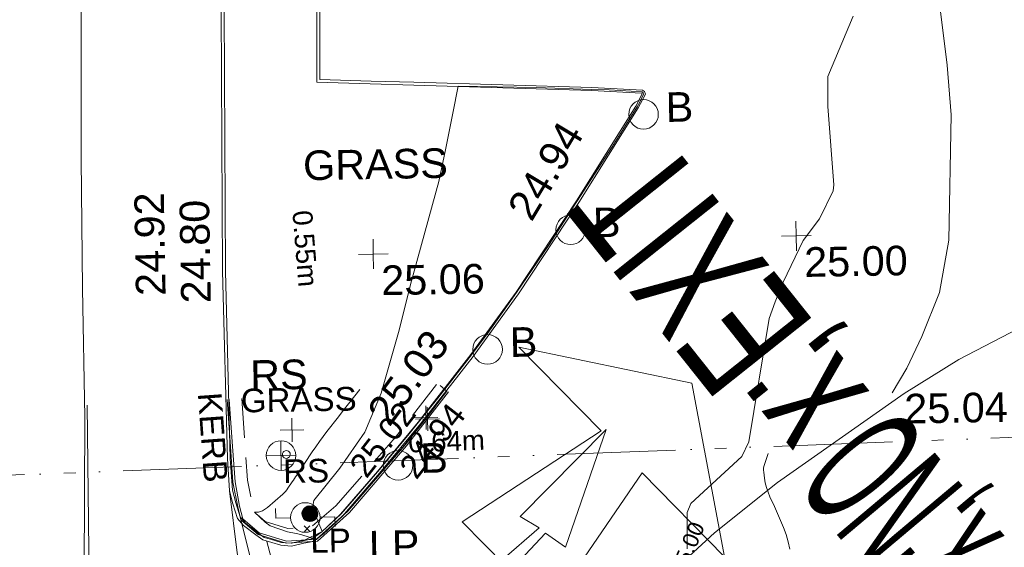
# Model space of a CAD drawing. Header units: millimetres. Extents: x -287732 to 520720, y -88450 to 287754.
# Tile 157 of 256: x -212884 to -200414, y 184460 to 191141. Entities that reach past the tile are written whole.
import ezdxf

# ---------------------------------------------------------------- set-up
doc = ezdxf.new("R2010")
doc.units = ezdxf.units.MM
for name, pattern in [('IMPORT-DASHED _2_', [750, 500, -250]), ('IMPORT-UG_EIR_QLB2 _2_', [2750, 1500, -300, 0, -300, 150, -300, 0, -200]), ('IMPORT-UG_ELEC_QLB2 _2_', [2500, 1500, -300, 0, -50, 150, -300, 0, -200]), ('IMPORT-UG_ELEC_STREET LIGHTING_QLB2 _2_', [2700, 1500, -300, 0, -250, 150, -300, 0, -200])]:
    doc.linetypes.add(name, pattern=pattern)
for name, color, linetype, lineweight, true_color in [('00_TOPO_FURN_BOLLARD', 7, 'Continuous', 9, 0x666666), ('00_TOPO_FURN_LAMP_POST', 7, 'Continuous', 9, 0x666666), ('00_TOPO_FURN_SIGN', 7, 'Continuous', 9, 0x666666), ('00_TOPO_KERB_BOTTOM', 1, 'Continuous', 9, 0xff0000), ('00_TOPO_KERB_TOP', 7, 'Continuous', 9, 0xa500a5), ('00_TOPO_LEVEL_SPOT', 7, 'Continuous', 9, 0x666666), ('00_TOPO_ROAD_MARKING_ARROWS', 7, 'Continuous', 9, 0x999999), ('00_TOPO_ROAD_MARKING_WHITE_CONTINUOUS', 7, 'Continuous', 9, 0x999999), ('00_TOPO_ROAD_MARKING_WHITE_DASH', 7, 'Continuous', 9, 0x999999), ('01_DTM_CONTOUR_MJR', 7, 'Continuous', 9, 0x7f3f00), ('01_DTM_CONTOUR_MJR_LABELS', 7, 'Continuous', 9, 0x7f3f00), ('12333-PUM-2D-U-0001-C01 - Rev2_REVIT IMPORT_dwg', 7, 'Continuous', 9, 0x767676), ('CONTOURS_INDEX', 4, 'Continuous', 9, 0x00ffff), ('FORM_LINE', 7, 'IMPORT-DASHED _2_', 9, 0x00a500), ('KERB_BOTTOM', 7, 'Continuous', 9, 0x0000a5), ('KERB_BOTTOM_LVL', 7, 'Continuous', 9, 0x0000a5), ('KERB_BOTTOM_TXT', 7, 'Continuous', 9, 0x0000a5), ('KERB_TOP', 2, 'Continuous', 9, 0xffff00), ('KERB_TOP_LVL', 2, 'Continuous', 9, 0xffff00), ('LAMPPOST', 6, 'Continuous', 9, 0xff00ff), ('LAMPPOST_TXT', 6, 'Continuous', 9, 0xff00ff), ('MARKINGS_DASHED_WHITE', 7, 'IMPORT-DASHED _2_', 9, 0xc0c0c0), ('MARKINGS_RED_LINE_TXT', 7, 'Continuous', 9, 0x666666), ('MARKINGS_WHITE_LINE', 7, 'Continuous', 9, 0xc0c0c0), ('PUM-EIRCOMM-NOTES', 6, 'Continuous', 9, 0xff00ff), ('PUM-EIRCOMM-QLB2', 6, 'IMPORT-UG_EIR_QLB2 _2_', 9, 0xff00ff), ('PUM-ELECTRIC-QLB2', 1, 'IMPORT-UG_ELEC_QLB2 _2_', 9, 0xff0000), ('ROADSIGN', 7, 'Continuous', 9, 0x00a5a5), ('ROADSIGN_TXT', 7, 'Continuous', 9, 0x00a5a5)]:
    doc.layers.add(name, color=color, linetype=linetype, lineweight=lineweight, true_color=true_color)
for name, color, linetype, lineweight in [('00_TOPO_ROAD_TEXT', 7, 'Continuous', 9), ('00_TOPO_SURFACE', 7, 'Continuous', 9), ('00_TOPO_SURVEY_TEXT', 7, 'Continuous', 9), ('CHANGE_OF_SURFACE', 7, 'IMPORT-DASHED _2_', 9), ('GEN-TEXT', 7, 'Continuous', 9), ('Text', 7, 'Continuous', 9), ('TEXT_TXT', 7, 'Continuous', 9)]:
    doc.layers.add(name, color=color, linetype=linetype, lineweight=lineweight)
doc.styles.add('Arial_1', font='arial.ttf', dxfattribs={"height": 250})
doc.styles.add('Arial_3', font='arial.ttf', dxfattribs={"height": 300})
doc.styles.add('Swis721 Lt BT_1', font='swissl.ttf', dxfattribs={"height": 200})
doc.styles.add('Swis721 Lt BT_2', font='swissl.ttf', dxfattribs={"height": 375})
doc.styles.add('Swis721 Lt BT_31', font='swissl.ttf', dxfattribs={"width": 0.432099, "height": 1620})
doc.styles.add('Swis721 Lt BT_32', font='swissl.ttf', dxfattribs={"width": 0.625, "height": 1600})

# ---------------------------------------------------------------- blocks, each defined once
blk = doc.blocks.new('12333-PUM-2D-U-0001-C01 - Rev2_REVIT IMPORT_dwg_MSL_Bollard_2-2077182-Site Location Plan Proposed')
at = {"layer": '00_TOPO_FURN_BOLLARD', "color": 254, "true_color": 0xcccccc}
blk.add_circle((0, 0), 62.5, dxfattribs=at)
blk = doc.blocks.new('12333-PUM-2D-U-0001-C01 - Rev2_REVIT IMPORT_dwg_MSL_RoadSign_SYM-2077193-Site Location Plan Proposed')
at = {"layer": '00_TOPO_FURN_SIGN', "color": 254, "true_color": 0xcccccc}
for p, q in [((0, -500), (0, 500)), ((-500, 0), (500, 0))]:
    blk.add_line(p, q, dxfattribs=at)
blk.add_circle((0, 0), 500, dxfattribs=at)
blk = doc.blocks.new('12333-PUM-2D-U-0001-C01 - Rev2_REVIT IMPORT_dwg_MSL_Lamp_Post_SYM-2077199-Site Location Plan Proposed')
at = {"layer": '00_TOPO_FURN_LAMP_POST', "color": 254, "true_color": 0xcccccc, "flags": 128}
for points in [[(-500, 0), (-1000, 0), (-1000, 317)], [(500, 0), (1000, 0), (1000, -317)]]:
    blk.add_lwpolyline(points, dxfattribs=at)
at = {"layer": '00_TOPO_FURN_LAMP_POST', "color": 254, "true_color": 0xcccccc}
blk.add_circle((0, 0), 500, dxfattribs=at)
blk = doc.blocks.new('12333-PUM-2D-U-0001-C01 - Rev2_REVIT IMPORT_dwg_MM-2077200-Site Location Plan Proposed')
at = {"layer": '00_TOPO_LEVEL_SPOT', "color": 254, "true_color": 0xcccccc, "flags": 128}
for points in [[(500, 0), (0, 0), (0, 500)], [(0, -500), (0, 0), (-500, 0)]]:
    blk.add_lwpolyline(points, dxfattribs=at)
blk = doc.blocks.new('12333-PUM-2D-U-0001-C01 - Rev2_REVIT IMPORT_dwg_MGS62954_T2_Galway_ITM_3d_Rev1-2077680-Site Location Plan Proposed')
at = {"layer": '00_TOPO_KERB_BOTTOM', "color": 254, "true_color": 0xcccccc, "flags": 128}
blk.add_lwpolyline([(533694999, 725750328), (533694957, 725747021), (533694977, 725744647), (533694997, 725744239), (533695038, 725744073), (533695093, 725743887), (533695166, 725743797), (533695320, 725743676), (533695410, 725743608), (533695633, 725743537), (533695771, 725743525), (533695927, 725743558), (533696047, 725743576), (533696179, 725743672), (533696424, 725743892), (533696902, 725744427), (533697429, 725745044), (533698114, 725745885), (533698700, 725746669), (533699483, 725747811), (533700257, 725748998), (533700351, 725749167), (533700339, 725749203), (533700314, 725749218), (533699676, 725749263), (533697421, 725749369), (533696880, 725749394), (533696231, 725749424), (533696271, 725751471)], dxfattribs=at)
at = {"layer": '00_TOPO_KERB_TOP', "color": 254, "true_color": 0xcccccc, "flags": 128}
blk.add_lwpolyline([(533695036, 725750327), (533694994, 725747021), (533695014, 725744648), (533695033, 725744244), (533695073, 725744082), (533695126, 725743906), (533695192, 725743824), (533695342, 725743705), (533695427, 725743641), (533695504, 725743616), (533695640, 725743573), (533695768, 725743562), (533695921, 725743594), (533696033, 725743611), (533696156, 725743700), (533696398, 725743918), (533696874, 725744451), (533697401, 725745067), (533698085, 725745908), (533698670, 725746690), (533699453, 725747831), (533700226, 725749017), (533700311, 725749171), (533700308, 725749179), (533700303, 725749182), (533699674, 725749227), (533697419, 725749332), (533696870, 725749358), (533696193, 725749390), (533696234, 725751471)], dxfattribs=at)
at = {"layer": '00_TOPO_ROAD_MARKING_ARROWS', "color": 254, "true_color": 0xcccccc, "flags": 128}
blk.add_lwpolyline([(533697100, 725742160), (533697940, 725742890), (533698910, 725743700), (533698670, 725743850), (533699780, 725744930), (533699240, 725743450), (533698990, 725743630), (533698140, 725742760), (533697310, 725741940)], close=True, dxfattribs=at)
at = {"layer": '00_TOPO_ROAD_MARKING_WHITE_CONTINUOUS', "color": 254, "true_color": 0xcccccc, "flags": 128}
blk.add_lwpolyline([(533693240, 725750880), (533693220, 725750050), (533693190, 725748470), (533693180, 725746830), (533693180, 725745200), (533693140, 725743250), (533693130, 725741400), (533693150, 725740170), (533693140, 725739631), (533693122, 725737712), (533693140, 725736750), (533694700, 725736750), (533697170, 725736690), (533699170, 725736679)], dxfattribs=at)
at = {"layer": '00_TOPO_ROAD_MARKING_WHITE_DASH', "color": 254, "true_color": 0xcccccc, "flags": 128}
for points in [[(533703410, 725745330), (533703600, 725745640), (533703800, 725746040), (533704030, 725746590), (533704160, 725747250), (533704220, 725748840), (533704180, 725749470), (533704070, 725750490)], [(533697624, 725740145), (533698160, 725740730), (533698790, 725741390), (533700420, 725742970), (533701130, 725743600), (533701940, 725744220), (533703560, 725745320), (533704260, 725745740), (533705350, 725746280), (533707130, 725746880), (533707870, 725747060), (533708820, 725747170), (533710820, 725747280), (533712560, 725747340)]]:
    blk.add_lwpolyline(points, dxfattribs=at)
at = {"layer": '00_TOPO_SURFACE', "color": 254, "true_color": 0xcccccc, "flags": 128}
blk.add_lwpolyline([(533694997, 725744239), (533695080, 725743450), (533695200, 725742700), (533695400, 725742040), (533695690, 725741380), (533695910, 725740870), (533696100, 725740520), (533696580, 725740070), (533697250, 725739510), (533697870, 725738980), (533698210, 725738721), (533698630, 725738350), (533699221, 725737820), (533699670, 725737470), (533700299, 725736980), (533700809, 725736528)], dxfattribs=at)
at = {"layer": '01_DTM_CONTOUR_MJR', "color": 254, "true_color": 0xcccccc, "flags": 128}
blk.add_lwpolyline([(533700781, 725743404), (533700786, 725743861), (533700834, 725743974), (533701492, 725744559), (533701583, 725744741), (533701871, 725746301), (533701948, 725746510), (533702053, 725746756), (533702317, 725747280), (533702528, 725747550), (533702706, 725747903), (533702718, 725747977), (533702657, 725748973), (533702666, 725749351), (533702999, 725750110)], dxfattribs=at)
blk.add_lwpolyline([(533699673, 725749240), (533699894, 725749229), (533700310, 725749196), (533700325, 725749185), (533700328, 725749170), (533700280, 725749069), (533700245, 725749010), (533699920, 725748509), (533699461, 725747822), (533699089, 725747272), (533698676, 725746686), (533698300, 725746172), (533698093, 725745907), (533697656, 725745366), (533697405, 725745065), (533697267, 725744899), (533696874, 725744447), (533696498, 725744020), (533696402, 725743917), (533696160, 725743700), (533696030, 725743610), (533695920, 725743589), (533695770, 725743560), (533695920, 725743590), (533696160, 725743700), (533696044, 725744003), (533696064, 725744096), (533696400, 725744501), (533696722, 725744951), (533696940, 725745442), (533697179, 725746236), (533697334, 725746810), (533697716, 725748106), (533697809, 725748509), (533697909, 725748969), (533697980, 725749310), (533698971, 725749274)], close=True, dxfattribs=at)
for name, p, xscale, yscale, zscale in [('12333-PUM-2D-U-0001-C01 - Rev2_REVIT IMPORT_dwg_MSL_Bollard_2-2077182-Site Location Plan Proposed', (533700323, 725748912), 3, 3, 3), ('12333-PUM-2D-U-0001-C01 - Rev2_REVIT IMPORT_dwg_MSL_Bollard_2-2077182-Site Location Plan Proposed', (533699375, 725747467), 3, 3, 3), ('12333-PUM-2D-U-0001-C01 - Rev2_REVIT IMPORT_dwg_MM-2077200-Site Location Plan Proposed', (533702230, 725747340), 0.375, 0.375, 0.375), ('12333-PUM-2D-U-0001-C01 - Rev2_REVIT IMPORT_dwg_MM-2077200-Site Location Plan Proposed', (533696870, 725747203), 0.375, 0.375, 0.375), ('12333-PUM-2D-U-0001-C01 - Rev2_REVIT IMPORT_dwg_MSL_Bollard_2-2077182-Site Location Plan Proposed', (533698296, 725745971), 3, 3, 3), ('12333-PUM-2D-U-0001-C01 - Rev2_REVIT IMPORT_dwg_MSL_RoadSign_SYM-2077193-Site Location Plan Proposed', (533695657, 725744673), 0.375, 0.375, 0.375), ('12333-PUM-2D-U-0001-C01 - Rev2_REVIT IMPORT_dwg_MSL_Bollard_2-2077182-Site Location Plan Proposed', (533697137, 725744523), 3, 3, 3), ('12333-PUM-2D-U-0001-C01 - Rev2_REVIT IMPORT_dwg_MSL_Lamp_Post_SYM-2077199-Site Location Plan Proposed', (533695951, 725743883), 0.375, 0.375, 0.375)]:
    blk.add_blockref(name, p, dxfattribs=dict(xscale=xscale, yscale=yscale, zscale=zscale))
at = {"layer": '00_TOPO_FURN_BOLLARD', "char_height": 375, "width": 398.91, "attachment_point": 1, "line_spacing_factor": 1.005062, "style": 'Swis721 Lt BT_2'}
for insert in [(533700605, 725749186), (533699658, 725747741), (533698578, 725746245), (533697420, 725744797)]:
    blk.add_mtext('B', dxfattribs=dict(at, insert=insert))
at = {"layer": '00_TOPO_FURN_LAMP_POST', "insert": (533696749, 725743699), "char_height": 375, "width": 707.59, "attachment_point": 1, "line_spacing_factor": 1.005062, "style": 'Swis721 Lt BT_2'}
blk.add_mtext('LP', dxfattribs=at)
at = {"layer": '00_TOPO_FURN_SIGN', "insert": (533695284, 725745885), "char_height": 375, "width": 783.57, "attachment_point": 1, "line_spacing_factor": 1.005062, "style": 'Swis721 Lt BT_2'}
blk.add_mtext('RS', dxfattribs=at)
at = {"layer": '00_TOPO_KERB_BOTTOM', "color": 251, "true_color": 0x666666, "char_height": 375, "width": 1495.9, "attachment_point": 1, "line_spacing_factor": 1.005062, "style": 'Swis721 Lt BT_2'}
for s, insert, rotation in [('24.94', (533698563, 725747764), 57.9985), ('24.80', (533694427, 725746619), 90)]:
    blk.add_mtext(s, dxfattribs=dict(at, insert=insert, rotation=rotation))
at = {"layer": '00_TOPO_KERB_TOP', "color": 251, "true_color": 0x666666, "char_height": 375, "width": 1495.9, "attachment_point": 1, "line_spacing_factor": 1.005062, "style": 'Swis721 Lt BT_2'}
for s, insert, rotation in [('24.92', (533693856, 725746723), 90), ('25.03', (533696737, 725745227), 52.5776)]:
    blk.add_mtext(s, dxfattribs=dict(at, insert=insert, rotation=rotation))
at = {"layer": '00_TOPO_LEVEL_SPOT', "char_height": 375, "width": 1495.9, "attachment_point": 1, "line_spacing_factor": 1.005062, "style": 'Swis721 Lt BT_2'}
for s, insert in [('25.00', (533702325, 725747193)), ('25.06', (533696965, 725747056))]:
    blk.add_mtext(s, dxfattribs=dict(at, insert=insert))
at = {"layer": '00_TOPO_ROAD_MARKING_WHITE_DASH', "color": 251, "true_color": 0x666666, "insert": (533703560, 725745315), "char_height": 375, "width": 1495.9, "attachment_point": 1, "line_spacing_factor": 1.005062, "style": 'Swis721 Lt BT_2'}
blk.add_mtext('25.04', dxfattribs=at)
at = {"layer": '00_TOPO_ROAD_TEXT', "color": 251, "true_color": 0x666666, "attachment_point": 1, "line_spacing_factor": 1.005062}
for s, insert, char_height, width, rotation, style in [('x;EXIT', (533701864, 725744373), 1600, 4436.52, 127.5096, 'Swis721 Lt BT_32'), ('x;NO', (533703552, 725742468), 1620, 2502.68, 129.0318, 'Swis721 Lt BT_31')]:
    blk.add_mtext(s, dxfattribs=dict(at, insert=insert, char_height=char_height, width=width, rotation=rotation, style=style))
at = {"layer": '00_TOPO_SURVEY_TEXT', "color": 251, "true_color": 0x666666, "insert": (533696000, 725748528), "char_height": 375, "width": 2018.28, "attachment_point": 1, "line_spacing_factor": 1.005062, "style": 'Swis721 Lt BT_2'}
blk.add_mtext('GRASS', dxfattribs=at)
at = {"layer": '01_DTM_CONTOUR_MJR_LABELS', "color": 251, "true_color": 0x666666, "insert": (533700690, 725743443), "char_height": 200, "width": 797.8, "attachment_point": 2, "rotation": 66.6329, "line_spacing_factor": 1.005062, "style": 'Swis721 Lt BT_1'}
blk.add_mtext('25.00', dxfattribs=at)
blk = doc.blocks.new('12333-PUM-2D-U-0001-C01 - Rev2_REVIT IMPORT_dwg_CIRCL-2077787-Site Location Plan Proposed')
at = {"layer": 'ROADSIGN', "color": 254, "true_color": 0xaae1e1, "flags": 128}
blk.add_lwpolyline([(475, -154), (500, 0), (475, 154), (404, 293), (293, 404), (154, 475), (0, 500), (-154, 475), (-293, 404), (-404, 293), (-475, 154), (-500, 0), (-475, -154), (-404, -293), (-293, -404), (-154, -475), (0, -500), (154, -475), (293, -404), (404, -293)], close=True, dxfattribs=at)
blk = doc.blocks.new('12333-PUM-2D-U-0001-C01 - Rev2_REVIT IMPORT_dwg_SPOT-2077713-Site Location Plan Proposed')
at = {"layer": 'Text', "color": 253, "true_color": 0xaaaaaa}
for p, q in [((0, 500), (0, -500)), ((-500, 0), (500, 0))]:
    blk.add_line(p, q, dxfattribs=at)
blk = doc.blocks.new('12333-PUM-2D-U-0001-C01 - Rev2_REVIT IMPORT_dwg_MH_CIR2-2077688-Site Location Plan Proposed')
at = {"layer": 'LAMPPOST', "color": 211, "true_color": 0xffaaff}
for p, q in [((-499, -33), (33, 499)), ((-496, 60), (-60, 496)), ((-488, -111), (111, 488)), ((-467, -180), (180, 467)), ((-467, 179), (-179, 467)), ((-438, -241), (241, 438)), ((-403, -296), (296, 403)), ((-362, -345), (345, 362)), ((-315, -388), (388, 315)), ((-263, -425), (425, 263)), ((-204, -456), (456, 204)), ((-138, -480), (480, 138)), ((-64, -496), (496, 64)), ((22, -500), (500, -22)), ((128, -483), (483, -128)), ((305, -396), (396, -305))]:
    blk.add_line(p, q, dxfattribs=at)
at = {"layer": 'LAMPPOST', "color": 211, "true_color": 0xffaaff, "flags": 128}
blk.add_lwpolyline([(475, -154), (500, 0), (475, 154), (404, 293), (293, 404), (154, 475), (0, 500), (-154, 475), (-293, 404), (-404, 293), (-475, 154), (-500, 0), (-475, -154), (-404, -293), (-293, -404), (-154, -475), (0, -500), (154, -475), (293, -404), (404, -293)], close=True, dxfattribs=at)
blk = doc.blocks.new('12333-PUM-2D-U-0001-C01 - Rev2_REVIT IMPORT_dwg_SPOT-V272-Site Location Plan Proposed')
at = {"layer": 'KERB_BOTTOM_LVL', "color": 9, "true_color": 0xaaaae1}
for p, q in [((0, 500), (0, -500)), ((-500, 0), (500, 0))]:
    blk.add_line(p, q, dxfattribs=at)
blk = doc.blocks.new('12333-PUM-2D-U-0001-C01 - Rev2_REVIT IMPORT_dwg_SPOT-2077810-Site Location Plan Proposed')
at = {"layer": 'KERB_TOP_LVL', "color": 51, "true_color": 0xffffaa}
for p, q in [((0, 500), (0, -500)), ((-500, 0), (500, 0))]:
    blk.add_line(p, q, dxfattribs=at)
blk = doc.blocks.new('12333-PUM-2D-U-0001-C01 - Rev2_REVIT IMPORT_dwg_ONARROW-2077817-Site Location Plan Proposed')
at = {"layer": 'MARKINGS_RED_LINE_TXT', "color": 254, "true_color": 0xcccccc, "flags": 128}
blk.add_lwpolyline([(57395, 127373), (57932, 126806), (59148, 128520), (60171, 127439), (59794, 129644), (57614, 130140), (58636, 129060), (56858, 127940)], close=True, dxfattribs=at)
blk = doc.blocks.new('12333-PUM-2D-U-0001-C01 - Rev2_REVIT IMPORT_dwg-1620468-Site Location Plan Proposed')
at = {"layer": 'CHANGE_OF_SURFACE', "color": 253, "true_color": 0xaaaaaa, "flags": 128}
for points in [[(55259, 128170), (56032, 129027), (56574, 129699)], [(54093, 129549), (54125, 128950), (54148, 128513), (54200, 128217), (54223, 128112), (54363, 127988), (54648, 127894), (54948, 127909), (55259, 128170)]]:
    blk.add_lwpolyline(points, dxfattribs=at)
at = {"layer": 'CONTOURS_INDEX', "color": 131, "true_color": 0xaaffff, "flags": 128}
for points in [[(56608, 129669), (56690, 129598), (56605, 129488), (56563, 129433), (56520, 129378), (56476, 129324), (56432, 129270), (56151, 128926), (55471, 128167), (55409, 128098), (55008, 127749), (54825, 127809), (54807, 127814), (54789, 127819), (54771, 127824), (54753, 127828), (54643, 127853), (54425, 127932), (54360, 127978), (54228, 128109), (54281, 128107), (54332, 128121), (54393, 128165), (54590, 128330), (54608, 128347), (54625, 128364), (54642, 128383), (54657, 128403), (54714, 128484), (54729, 128504), (54743, 128525), (54757, 128545), (54771, 128565), (54974, 128859), (55020, 128923), (55067, 128987), (55115, 129050), (55164, 129112), (55213, 129174), (55263, 129235), (55312, 129297), (55362, 129359), (55588, 129639)], [(61001, 127520), (60982, 127613), (60956, 127706), (60923, 127797), (60889, 127887), (60852, 127977), (60814, 128065), (60759, 128188), (60737, 128246), (60718, 128305), (60704, 128366), (60694, 128427), (60686, 128503), (60685, 128527), (60686, 128551), (60690, 128575), (60697, 128599), (60748, 128739)]]:
    blk.add_lwpolyline(points, dxfattribs=at)
at = {"layer": 'FORM_LINE', "color": 9, "true_color": 0xaae1aa, "flags": 128}
blk.add_lwpolyline([(54055, 128013), (54331, 126821), (54709, 125843), (55053, 125110), (55675, 124155), (56309, 123299), (56748, 122849)], dxfattribs=at)
at = {"layer": 'GEN-TEXT', "color": 253, "true_color": 0xaaaaaa}
for p, q in [((54856, 127851), (54927, 127922)), ((54927, 127851), (54856, 127922))]:
    blk.add_line(p, q, dxfattribs=at)
at = {"layer": 'KERB_BOTTOM', "color": 9, "true_color": 0xaaaae1, "flags": 128}
for points in [[(55431, 128081), (56168, 128912), (56713, 129587)], [(53908, 129539), (53940, 128941), (53963, 128492), (54018, 128181), (54055, 128013), (54269, 127823), (54622, 127707), (55019, 127726), (55431, 128081)]]:
    blk.add_lwpolyline(points, dxfattribs=at)
at = {"layer": 'KERB_TOP', "color": 51, "true_color": 0xffffaa, "flags": 128}
for points in [[(55411, 128098), (56147, 128929), (56692, 129603)], [(53933, 129541), (53965, 128942), (53989, 128495), (54042, 128186), (54078, 128026), (54282, 127846), (54626, 127733), (55009, 127751), (55411, 128098)]]:
    blk.add_lwpolyline(points, dxfattribs=at)
at = {"layer": 'MARKINGS_DASHED_WHITE', "color": 254, "true_color": 0xeaeaea, "flags": 128}
blk.add_lwpolyline([(57263, 122893), (56441, 123667), (55781, 124459), (55291, 125223), (54952, 125948), (54613, 126797), (54363, 127792)], dxfattribs=at)
at = {"layer": 'MARKINGS_WHITE_LINE', "color": 254, "true_color": 0xeaeaea, "flags": 128}
blk.add_lwpolyline([(52134, 129501), (52107, 125448), (52121, 124764), (52097, 123671)], dxfattribs=at)
at = {"layer": 'PUM-EIRCOMM-QLB2', "color": 211, "true_color": 0xffaaff, "flags": 128}
blk.add_lwpolyline([(125536, 126903), (117893, 127155), (111414, 127213), (104979, 127455), (97701, 127725), (90076, 128094), (80499, 128486), (72439, 128850), (65408, 128920), (56680, 128741), (50349, 128615), (44215, 128525), (36505, 128442), (27943, 128579), (18379, 128741), (3219, 128450), (-5004, 128812), (-10371, 129138)], dxfattribs=at)
for name, p in [('12333-PUM-2D-U-0001-C01 - Rev2_REVIT IMPORT_dwg_MGS62954_T2_Galway_ITM_3d_Rev1-2077680-Site Location Plan Proposed', (-533641080, -725615854)), ('12333-PUM-2D-U-0001-C01 - Rev2_REVIT IMPORT_dwg_ONARROW-2077817-Site Location Plan Proposed', (0, 0))]:
    blk.add_blockref(name, p)
for name, p, xscale, yscale, zscale in [('12333-PUM-2D-U-0001-C01 - Rev2_REVIT IMPORT_dwg_SPOT-2077810-Site Location Plan Proposed', (56420, 129266), 0.3, 0.3, 0.3), ('12333-PUM-2D-U-0001-C01 - Rev2_REVIT IMPORT_dwg_SPOT-V272-Site Location Plan Proposed', (56440, 129249), 0.3, 0.3, 0.3), ('12333-PUM-2D-U-0001-C01 - Rev2_REVIT IMPORT_dwg_SPOT-2077713-Site Location Plan Proposed', (54723, 129141), 0.3, 0.3, 0.3), ('12333-PUM-2D-U-0001-C01 - Rev2_REVIT IMPORT_dwg_CIRCL-2077787-Site Location Plan Proposed', (54644, 128831), 0.1, 0.1, 0.1), ('12333-PUM-2D-U-0001-C01 - Rev2_REVIT IMPORT_dwg_MH_CIR2-2077688-Site Location Plan Proposed', (54929, 128076), 0.2, 0.2, 0.2)]:
    blk.add_blockref(name, p, dxfattribs=dict(xscale=xscale, yscale=yscale, zscale=zscale))
at = {"layer": 'KERB_BOTTOM_LVL', "insert": (56051, 128660), "char_height": 300, "width": 1256.11, "attachment_point": 1, "rotation": 51.0838, "line_spacing_factor": 0.941778, "style": 'Arial_3'}
blk.add_mtext('24.94', dxfattribs=at)
at = {"layer": 'KERB_BOTTOM_TXT', "insert": (53837, 129642), "char_height": 300, "width": 1362.62, "attachment_point": 1, "rotation": 273.0633, "line_spacing_factor": 0.941778, "style": 'Arial_3'}
blk.add_mtext('KERB', dxfattribs=at)
at = {"layer": 'KERB_TOP_LVL', "insert": (55420, 128686), "char_height": 300, "width": 1256.11, "attachment_point": 1, "rotation": 51.0838, "line_spacing_factor": 0.941778, "style": 'Arial_3'}
blk.add_mtext('25.02', dxfattribs=at)
at = {"layer": 'LAMPPOST_TXT', "insert": (54929, 127881), "char_height": 300, "width": 613.36, "attachment_point": 1, "line_spacing_factor": 0.941778, "style": 'Arial_3'}
blk.add_mtext('LP', dxfattribs=at)
at = {"layer": 'PUM-EIRCOMM-NOTES', "insert": (56673, 129088), "char_height": 250, "width": 1160.03, "attachment_point": 2, "rotation": 1.1402, "line_spacing_factor": 0.941778, "style": 'Arial_1'}
blk.add_mtext('0.64m', dxfattribs=at)
at = {"layer": 'PUM-ELECTRIC-QLB2', "insert": (55055, 131442), "char_height": 250, "width": 1160.03, "attachment_point": 2, "rotation": 273.6588, "line_spacing_factor": 0.941778, "style": 'Arial_1'}
blk.add_mtext('0.55m', dxfattribs=at)
at = {"layer": 'ROADSIGN_TXT', "insert": (54600, 128769), "char_height": 300, "width": 694.17, "attachment_point": 1, "line_spacing_factor": 0.941778, "style": 'Arial_3'}
blk.add_mtext('RS', dxfattribs=at)
at = {"layer": 'TEXT_TXT', "insert": (54080, 129673), "char_height": 300, "width": 1751.95, "attachment_point": 1, "line_spacing_factor": 0.941778, "style": 'Arial_3'}
blk.add_mtext('GRASS', dxfattribs=at)

msp = doc.modelspace()

# ---------------------------------------------------------------- block references
at = {"layer": '12333-PUM-2D-U-0001-C01 - Rev2_REVIT IMPORT_dwg', "color": 254, "linetype": 'IMPORT-UG_ELEC_STREET LIGHTING_QLB2 _2_', "true_color": 0xffd4d4, "rotation": 0.9999999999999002}
msp.add_blockref('12333-PUM-2D-U-0001-C01 - Rev2_REVIT IMPORT_dwg-1620468-Site Location Plan Proposed', (-261895, 55870), dxfattribs=at)

doc.saveas('drawing.dxf')
